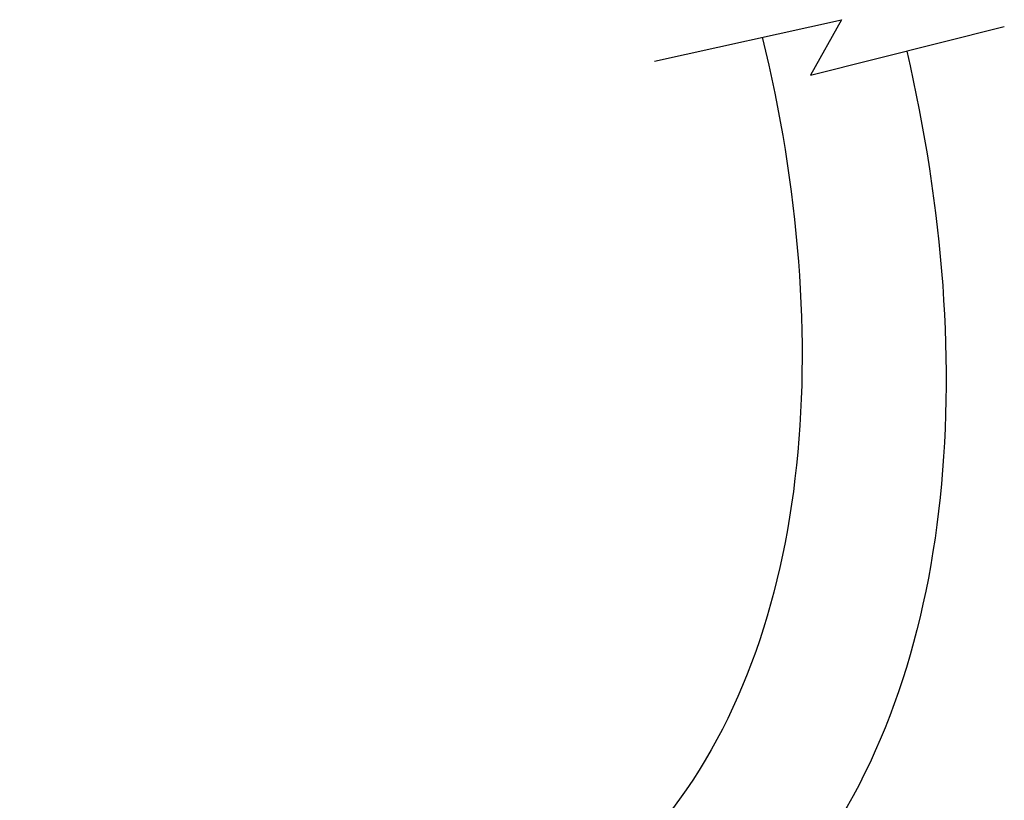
# Model space of a CAD drawing. Extents: x -12 to 408, y -12 to 285.
# Tile 6 of 7: x 274 to 300, y 141 to 162. Entities that reach past the tile are written whole.
import ezdxf

# ---------------------------------------------------------------- set-up
doc = ezdxf.new("R2010")
doc.units = 0
doc.header["$LTSCALE"] = 15
doc.header["$MEASUREMENT"] = 0
doc.layers.get('0').update_dxf_attribs({"linetype": 'CONTINUOUS'})

msp = doc.modelspace()

# ---------------------------------------------------------------- linework, layer by layer
for p, q in [((290.8693217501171, 160.5018034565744), (295.8079004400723, 161.5984277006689)), ((295.8079004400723, 161.5984277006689), (294.9848047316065, 160.1362616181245)), ((294.9848047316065, 160.1362616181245), (300.1062934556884, 161.4156567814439))]:
    msp.add_line(p, q)
for points, knots in [([(293.7126852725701, 161.133179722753), (295.628040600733, 153.2722264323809), (294.6257747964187, 137.8985759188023), (280.6569029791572, 134.1487998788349), (274.2380274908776, 132.425729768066)], [45.63524920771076, 45.63524920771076, 45.63524920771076, 45.63524920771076, 67.03423832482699, 85.22728647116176, 85.22728647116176, 85.22728647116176, 85.22728647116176]), ([(297.5279753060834, 160.7715691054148), (299.4474119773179, 152.4953402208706), (298.3281950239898, 136.1370693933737), (283.1395486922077, 131.5616971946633), (274.0957377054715, 129.3627840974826)], [51.12037726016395, 51.12037726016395, 51.12037726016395, 51.12037726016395, 73.65129270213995, 94.49891638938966, 94.49891638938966, 94.49891638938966, 94.49891638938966])]:
    msp.add_open_spline(points, degree=3, knots=knots)

doc.saveas('drawing.dxf')
